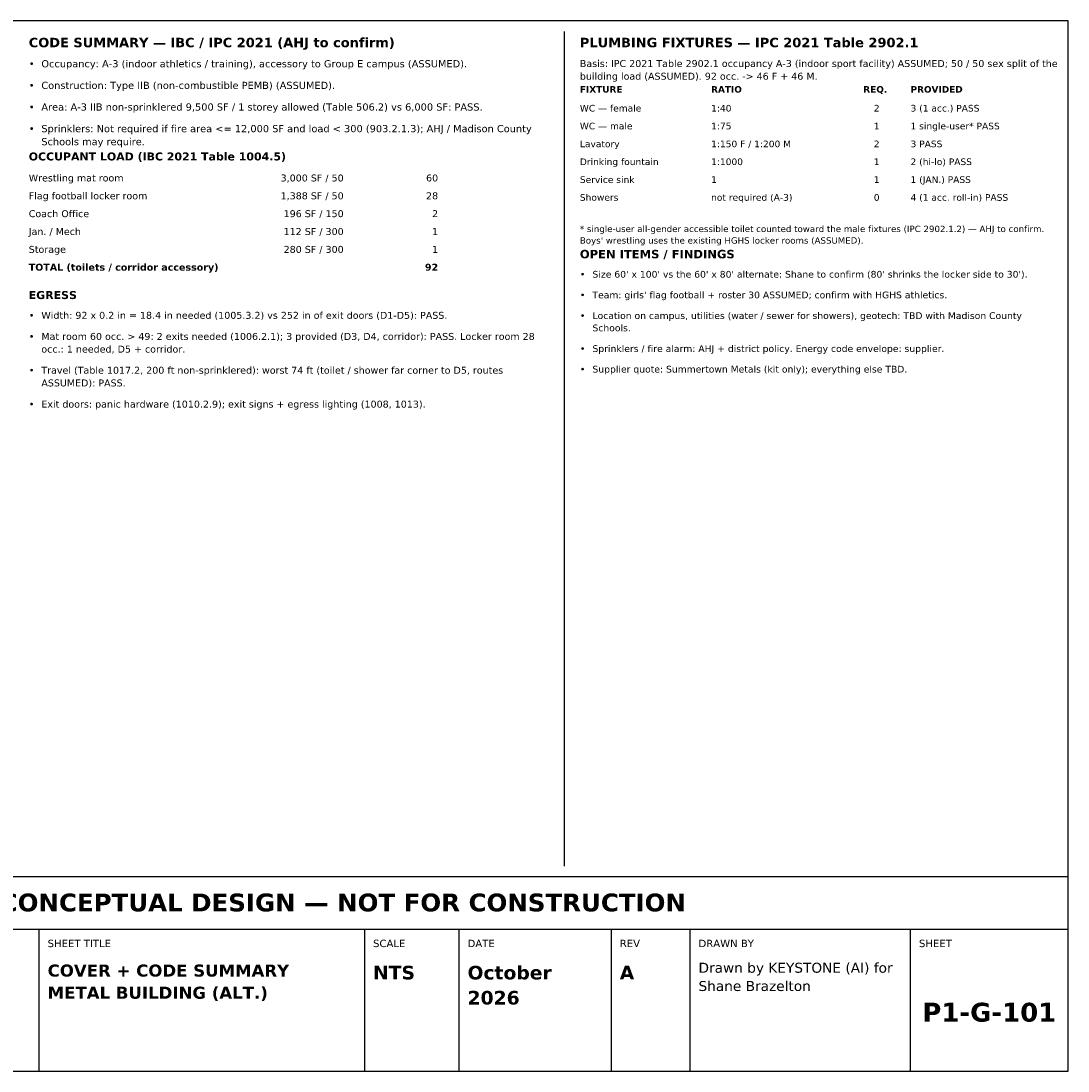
# Model space of a CAD drawing. Header units: inches. Extents: x 0.5 to 16.5, y 0.5 to 10.5.
# Tile 2 of 2: x 6.5 to 16.5, y 0.5 to 10.5. Entities that reach past the tile are written whole.
import ezdxf
from ezdxf.enums import TextEntityAlignment as Align

# ---------------------------------------------------------------- set-up
doc = ezdxf.new("R2010")
doc.units = ezdxf.units.IN
doc.header["$MEASUREMENT"] = 0
doc.layers.add('A-ANNO-TEXT', color=7, linetype='Continuous')
doc.layers.add('G-ANNO-TTLB', color=7, linetype='Continuous')
doc.styles.add('KS-BOLD', font='DejaVuSans-Bold.ttf')
doc.styles.add('KS-REG', font='DejaVuSans.ttf')

msp = doc.modelspace()

# ---------------------------------------------------------------- linework, layer by layer
at = {"layer": 'A-ANNO-TEXT'}
msp.add_line((11.7, 10.4), (11.7, 2.45), dxfattribs=at)
at = {"layer": 'G-ANNO-TTLB'}
for p, q in [((0.5, 1.85), (16.5, 1.85)), ((6.7, 0.5), (6.7, 1.85)), ((9.8, 0.5), (9.8, 1.85)), ((10.7, 0.5), (10.7, 1.85)), ((12.15, 0.5), (12.15, 1.85)), ((12.9, 0.5), (12.9, 1.85)), ((15, 0.5), (15, 1.85))]:
    msp.add_line(p, q, dxfattribs=at)
for points in [[(0.5, 0.5), (16.5, 0.5), (16.5, 10.5), (0.5, 10.5)], [(0.5, 1.85), (16.5, 1.85), (16.5, 2.35), (0.5, 2.35)]]:
    msp.add_lwpolyline(points, close=True, dxfattribs=at)

# ---------------------------------------------------------------- texts
at = {"layer": 'A-ANNO-TEXT'}
for s, height, style, p in [('CODE SUMMARY — IBC / IPC 2021 (AHJ to confirm)', 0.09, 'KS-BOLD', (6.6, 10.25)), ('PLUMBING FIXTURES — IPC 2021 Table 2902.1', 0.09, 'KS-BOLD', (11.85, 10.25)), ('Occupancy: A-3 (indoor athletics / training), accessory to Group E campus (ASSUMED).', 0.068, 'KS-REG', (6.72, 10.059)), ('Basis: IPC 2021 Table 2902.1 occupancy A-3 (indoor sport facility) ASSUMED; 50 / 50 sex split of the', 0.066, 'KS-REG', (11.85, 10.062)), ('•', 0.068, 'KS-REG', (6.6, 10.059)), ('building load (ASSUMED). 92 occ. -> 46 F + 46 M.', 0.066, 'KS-REG', (11.85, 9.941)), ('Construction: Type IIB (non-combustible PEMB) (ASSUMED).', 0.068, 'KS-REG', (6.72, 9.853)), ('•', 0.068, 'KS-REG', (6.6, 9.853)), ('FIXTURE', 0.062, 'KS-BOLD', (11.85, 9.818)), ('RATIO', 0.062, 'KS-BOLD', (13.1, 9.818)), ('REQ.', 0.062, 'KS-BOLD', (14.55, 9.818)), ('PROVIDED', 0.062, 'KS-BOLD', (15, 9.818)), ('Area: A-3 IIB non-sprinklered 9,500 SF / 1 storey allowed (Table 506.2) vs 6,000 SF: PASS.', 0.068, 'KS-REG', (6.72, 9.647)), ('WC — female', 0.063, 'KS-REG', (11.85, 9.638)), ('1:40', 0.063, 'KS-REG', (13.1, 9.638)), ('2', 0.063, 'KS-REG', (14.65, 9.638)), ('3 (1 acc.) PASS', 0.063, 'KS-REG', (15, 9.638)), ('•', 0.068, 'KS-REG', (6.6, 9.647)), ('Sprinklers: Not required if fire area <= 12,000 SF and load < 300 (903.2.1.3); AHJ / Madison County', 0.068, 'KS-REG', (6.72, 9.441)), ('WC — male', 0.063, 'KS-REG', (11.85, 9.468)), ('1:75', 0.063, 'KS-REG', (13.1, 9.468)), ('1', 0.063, 'KS-REG', (14.65, 9.468)), ('1 single-user* PASS', 0.063, 'KS-REG', (15, 9.468)), ('•', 0.068, 'KS-REG', (6.6, 9.441)), ('Schools may require.', 0.068, 'KS-REG', (6.72, 9.317)), ('Lavatory', 0.063, 'KS-REG', (11.85, 9.298)), ('1:150 F / 1:200 M', 0.063, 'KS-REG', (13.1, 9.298)), ('2', 0.063, 'KS-REG', (14.65, 9.298)), ('3 PASS', 0.063, 'KS-REG', (15, 9.298)), ('OCCUPANT LOAD (IBC 2021 Table 1004.5)', 0.076, 'KS-BOLD', (6.6, 9.172)), ('Drinking fountain', 0.063, 'KS-REG', (11.85, 9.128)), ('1:1000', 0.063, 'KS-REG', (13.1, 9.128)), ('1', 0.063, 'KS-REG', (14.65, 9.128)), ('2 (hi-lo) PASS', 0.063, 'KS-REG', (15, 9.128)), ('Wrestling mat room', 0.066, 'KS-REG', (6.6, 8.972)), ('Service sink', 0.063, 'KS-REG', (11.85, 8.958)), ('1', 0.063, 'KS-REG', (13.1, 8.958)), ('1', 0.063, 'KS-REG', (14.65, 8.958)), ('1 (JAN.) PASS', 0.063, 'KS-REG', (15, 8.958)), ('Flag football locker room', 0.066, 'KS-REG', (6.6, 8.802)), ('Showers', 0.063, 'KS-REG', (11.85, 8.788)), ('not required (A-3)', 0.063, 'KS-REG', (13.1, 8.788)), ('0', 0.063, 'KS-REG', (14.65, 8.788)), ('4 (1 acc. roll-in) PASS', 0.063, 'KS-REG', (15, 8.788)), ('Coach Office', 0.066, 'KS-REG', (6.6, 8.632)), ('Jan. / Mech', 0.066, 'KS-REG', (6.6, 8.462)), ('* single-user all-gender accessible toilet counted toward the male fixtures (IPC 2902.1.2) — AHJ to confirm.', 0.06, 'KS-REG', (11.85, 8.49)), ("Boys' wrestling uses the existing HGHS locker rooms (ASSUMED).", 0.06, 'KS-REG', (11.85, 8.38)), ('Storage', 0.066, 'KS-REG', (6.6, 8.292)), ('OPEN ITEMS / FINDINGS', 0.08, 'KS-BOLD', (11.85, 8.24)), ('TOTAL (toilets / corridor accessory)', 0.066, 'KS-BOLD', (6.6, 8.122)), ("Size 60' x 100' vs the 60' x 80' alternate: Shane to confirm (80' shrinks the locker side to 30').", 0.064, 'KS-REG', (11.97, 8.056)), ('•', 0.064, 'KS-REG', (11.85, 8.056)), ('EGRESS', 0.076, 'KS-BOLD', (6.6, 7.852)), ("Team: girls' flag football + roster 30 ASSUMED; confirm with HGHS athletics.", 0.064, 'KS-REG', (11.97, 7.859)), ('•', 0.064, 'KS-REG', (11.85, 7.859)), ('•', 0.066, 'KS-REG', (6.6, 7.664)), ('Width: 92 x 0.2 in = 18.4 in needed (1005.3.2) vs 252 in of exit doors (D1-D5): PASS.', 0.066, 'KS-REG', (6.72, 7.664)), ('Location on campus, utilities (water / sewer for showers), geotech: TBD with Madison County', 0.064, 'KS-REG', (11.97, 7.662)), ('•', 0.064, 'KS-REG', (11.85, 7.662)), ('Schools.', 0.064, 'KS-REG', (11.97, 7.545)), ('•', 0.066, 'KS-REG', (6.6, 7.463)), ('Mat room 60 occ. > 49: 2 exits needed (1006.2.1); 3 provided (D3, D4, corridor): PASS. Locker room 28', 0.066, 'KS-REG', (6.72, 7.463)), ('occ.: 1 needed, D5 + corridor.', 0.066, 'KS-REG', (6.72, 7.342)), ('Sprinklers / fire alarm: AHJ + district policy. Energy code envelope: supplier.', 0.064, 'KS-REG', (11.97, 7.348)), ('•', 0.064, 'KS-REG', (11.85, 7.348)), ('Travel (Table 1017.2, 200 ft non-sprinklered): worst 74 ft (toilet / shower far corner to D5, routes', 0.066, 'KS-REG', (6.72, 7.141)), ('Supplier quote: Summertown Metals (kit only); everything else TBD.', 0.064, 'KS-REG', (11.97, 7.152)), ('•', 0.066, 'KS-REG', (6.6, 7.141)), ('•', 0.064, 'KS-REG', (11.85, 7.152)), ('ASSUMED): PASS.', 0.066, 'KS-REG', (6.72, 7.02)), ('•', 0.066, 'KS-REG', (6.6, 6.818)), ('Exit doors: panic hardware (1010.2.9); exit signs + egress lighting (1008, 1013).', 0.066, 'KS-REG', (6.72, 6.818))]:
    msp.add_text(s, height=height, dxfattribs=dict(at, style=style)).set_placement(p)
for s, style, p in [('3,000 SF / 50', 'KS-REG', (9.6, 8.972)), ('60', 'KS-REG', (10.5, 8.972)), ('1,388 SF / 50', 'KS-REG', (9.6, 8.802)), ('28', 'KS-REG', (10.5, 8.802)), ('196 SF / 150', 'KS-REG', (9.6, 8.632)), ('2', 'KS-REG', (10.5, 8.632)), ('112 SF / 300', 'KS-REG', (9.6, 8.462)), ('1', 'KS-REG', (10.5, 8.462)), ('280 SF / 300', 'KS-REG', (9.6, 8.292)), ('1', 'KS-REG', (10.5, 8.292)), ('92', 'KS-BOLD', (10.5, 8.122))]:
    msp.add_text(s, height=0.066, dxfattribs=dict(at, style=style)).set_placement(p, align=Align.RIGHT)
at = {"layer": 'G-ANNO-TTLB', "style": 'KS-BOLD'}
for s, height, p in [('PRELIMINARY — CONCEPTUAL DESIGN — NOT FOR CONSTRUCTION', 0.17, (8.5, 2.02)), ('P1-G-101', 0.18, (15.75, 0.97))]:
    msp.add_text(s, height=height, dxfattribs=at).set_placement(p, align=Align.CENTER)
at = {"layer": 'G-ANNO-TTLB'}
for s, height, style, p in [('SHEET TITLE', 0.07, 'KS-REG', (6.78, 1.68)), ('SCALE', 0.07, 'KS-REG', (9.88, 1.68)), ('DATE', 0.07, 'KS-REG', (10.78, 1.68)), ('REV', 0.07, 'KS-REG', (12.23, 1.68)), ('DRAWN BY', 0.07, 'KS-REG', (12.98, 1.68)), ('SHEET', 0.07, 'KS-REG', (15.08, 1.68)), ('COVER + CODE SUMMARY', 0.115, 'KS-BOLD', (6.78, 1.399)), ('NTS', 0.13, 'KS-BOLD', (9.88, 1.372)), ('October', 0.13, 'KS-BOLD', (10.78, 1.372)), ('A', 0.13, 'KS-BOLD', (12.23, 1.372)), ('Drawn by KEYSTONE (AI) for', 0.095, 'KS-REG', (12.98, 1.436)), ('METAL BUILDING (ALT.)', 0.115, 'KS-BOLD', (6.78, 1.188)), ('Shane Brazelton', 0.095, 'KS-REG', (12.98, 1.262)), ('2026', 0.13, 'KS-BOLD', (10.78, 1.133))]:
    msp.add_text(s, height=height, dxfattribs=dict(at, style=style)).set_placement(p)

doc.saveas('drawing.dxf')
